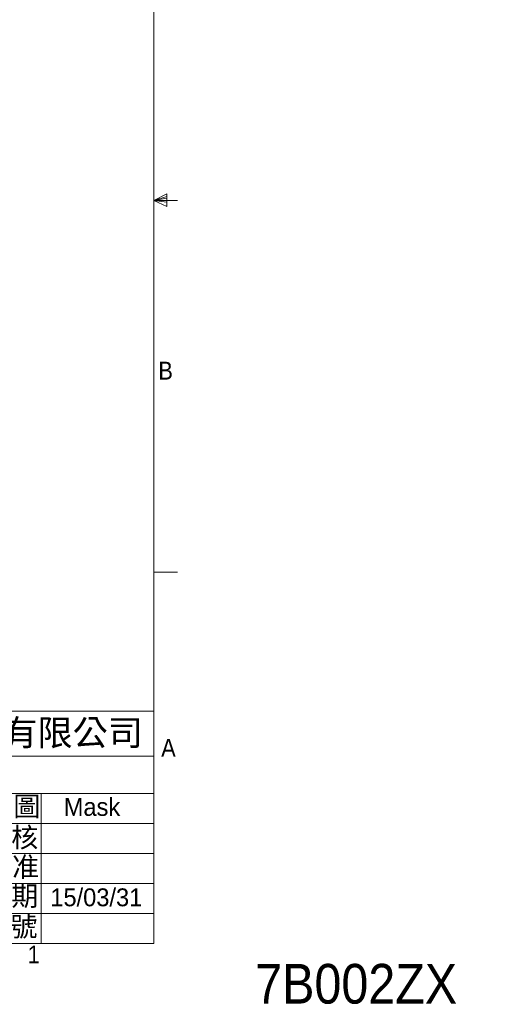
# Model space of a CAD drawing. Header units: millimetres. Extents: x 5 to 422, y 2 to 200.
# Tile 9 of 10: x 252 to 315, y 2 to 133. Entities that reach past the tile are written whole.
import ezdxf

# ---------------------------------------------------------------- set-up
doc = ezdxf.new("R2010")
doc.units = ezdxf.units.MM
doc.layers.add('FORMAT', color=7, linetype='Continuous')
doc.styles.add('SLDTEXTSTYLE0', font='GOTHIC.TTF', dxfattribs={"width": 0.913})
doc.styles.add('SLDTEXTSTYLE1', font='KAIU.TTF', dxfattribs={"bigfont": 'bigfont'})
doc.styles.add('SLDTEXTSTYLE2', font='KAIU.TTF', dxfattribs={"bigfont": 'bigfont'})
doc.styles.add('SLDTEXTSTYLE3', font='ARIALN.TTF', dxfattribs={"width": 0.87, "bigfont": 'bigfont'})
doc.styles.add('SLDTEXTSTYLE5', font='ARIAL.TTF', dxfattribs={"width": 0.948})

msp = doc.modelspace()

# ---------------------------------------------------------------- linework, layer by layer
at = {"color": 7, "linetype": 'Continuous', "lineweight": 0}
for p, q in [((270, 9.959), (270, 196.675)), ((270, 109.019), (271.757, 109.916)), ((271.757, 109.539), (270, 109.019)), ((271.757, 109.327), (270, 109.019)), ((271.757, 108.784), (270, 109.019)), ((271.757, 108.784), (270, 109.019)), ((271.757, 108.206), (270, 109.019)), ((270, 109.019), (273.175, 109.019)), ((271.757, 109.916), (271.757, 108.206)), ((270, 59.489), (273.175, 59.489)), ((212, 40.959), (270, 40.959)), ((212, 34.959), (270, 34.959)), ((212, 29.959), (270, 29.959)), ((255, 29.959), (255, 9.959)), ((270, 25.959), (148.929, 25.959)), ((148.929, 21.959), (270, 21.959)), ((148.929, 17.959), (270, 17.959)), ((148.929, 13.959), (270, 13.959)), ((270, 9.959), (8.38, 9.959))]:
    msp.add_line(p, q, dxfattribs=at)

# ---------------------------------------------------------------- texts
at = {"color": 7, "linetype": 'Continuous', "lineweight": 0, "attachment_point": 1}
for s, insert, char_height, style in [('B', (270.618, 87.524), 2.381, 'SLDTEXTSTYLE0'), ('\\M+19861\\M+18CF5\\M+18D48\\M+18BC6\\M+18CD2份\\M+1974C\\M+18CC0\\M+18CF6\\M+18E69', (221.649, 39.802), 3.43958, 'SLDTEXTSTYLE1'), ('A', (270.998, 37.248), 2.381, 'SLDTEXTSTYLE0'), ('\\M+1E389  \\M+19AA4', (244.059, 29.581), 2.64583, 'SLDTEXTSTYLE2'), ('Mask', (257.996, 29.373), 2.3813, 'SLDTEXTSTYLE5'), ('\\M+19052  \\M+18A6A  ', (243.782, 25.448), 2.64583, 'SLDTEXTSTYLE2'), ('\\M+18A6A  \\M+18F79  ', (243.896, 21.514), 2.64583, 'SLDTEXTSTYLE2'), ('\\M+1955C\\M+196CA\\M+1997C\\M+1979D', (213.177, 17.532), 2.64583, 'SLDTEXTSTYLE2'), ('\\M+193FA  \\M+18AFA', (243.782, 17.646), 2.64583, 'SLDTEXTSTYLE2'), ('15/03/31', (256.203, 17.323), 2.3813, 'SLDTEXTSTYLE5'), ('\\M+197BF  \\M+1E56A', (243.668, 13.55), 2.64583, 'SLDTEXTSTYLE2'), ('1', (253.189, 9.709), 2.381, 'SLDTEXTSTYLE0')]:
    msp.add_mtext(s, dxfattribs=dict(at, insert=insert, char_height=char_height, style=style))
at = {"layer": 'FORMAT', "attachment_point": 1}
for s, insert, char_height, style in [('\\M+18B40\\M+1945C\\M+19594\\M+18C8F', (231.661, 33.739), 2.38125, 'SLDTEXTSTYLE3'), ('7B002ZX', (283.546, 7.26), 5.2917, 'SLDTEXTSTYLE0')]:
    msp.add_mtext(s, dxfattribs=dict(at, insert=insert, char_height=char_height, style=style))

doc.saveas('drawing.dxf')
